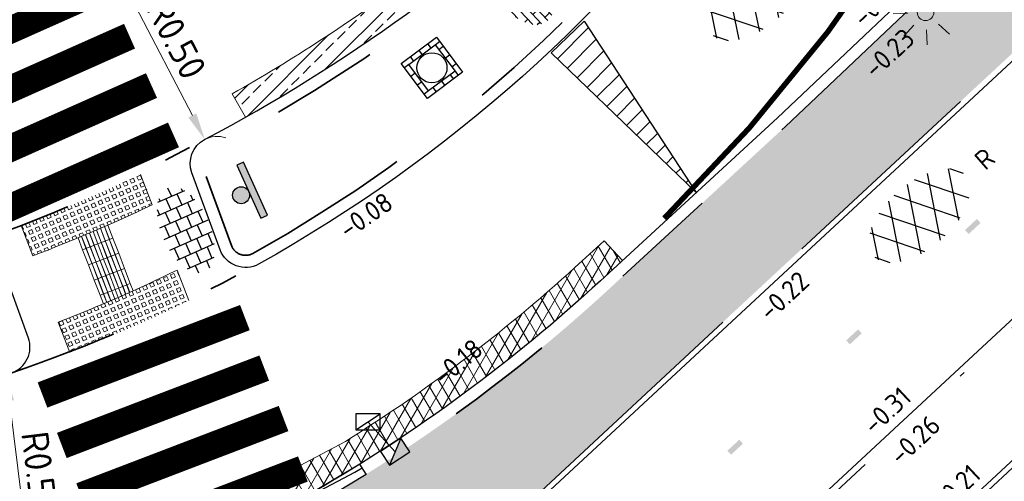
# Model space of a CAD drawing. Header units: metres. Extents: x -1 to 222837, y -2 to 853657.
# Tile 224 of 256: x 111384.61 to 111402.82, y 426501.56 to 426510.11. Entities that reach past the tile are written whole.
import ezdxf
from ezdxf.enums import TextEntityAlignment as Align

# ---------------------------------------------------------------- set-up
doc = ezdxf.new("R2010")
doc.units = ezdxf.units.M
doc.header["$XCLIPFRAME"] = 0
for name, pattern in [('RI-HWA_KOLKAANSLUITING', [4.3, 2.5, -1.8]), ('VH-AMSTELBAND', [30, 16, -4, 0, -2, 2, -2, 0, -4]), ('VH-OPSLUITBAND_100X200', [16, 8, -2, 4, -2]), ('VH-TROTTOIRBAND_130-150', [15, 5, -2, 2, -2, 2, -2]), ('XX-HIDDEN', [4, 2, -2])]:
    doc.linetypes.add(name, pattern=pattern)
for name, color, linetype, lineweight in [('A-TXT-T25', 7, 'Continuous', 25), ('B-ALG_BEstaand asfalt', 8, 'Continuous', 5), ('B-Lichtmast', 8, 'Continuous', 5), ('B-OI-RI-GWA_KOLK-S', 30, 'Continuous', 30), ('B-OI-RI-GWA_RIOOLPUT-S', 30, 'Continuous', 30), ('N-KL-RIOOL-PUTDEKSEL', 10, 'Continuous', 25), ('N-WE-RI-HWA_KOLK-S', 150, 'Continuous', 25), ('N-WE-VH-KANTOPSLUITING_OPSLUITBAND_100X200-G', 150, 'VH-OPSLUITBAND_100X200', 35), ('N-WE-VH-KANTOPSLUITING_OPSLUITBAND_100X200-G VOETPAD', 150, 'VH-OPSLUITBAND_100X200', 35), ('N-WE-VH-KANTOPSLUITING_RIJWIELPADBAND-G', 7, 'Continuous', 25), ('N-WE-VH-KANTOPSLUITING_RWSBAND-G', 210, 'VH-TROTTOIRBAND_130-150', 35), ('N-WE-VH-KANTOPSLUITING_VOORKANT OB 100X200', 7, 'Continuous', 25), ('N-WE-VH-KANTOPSLUITING_VOORKANT RIJWIELPADBAND', 7, 'Continuous', 25), ('N-WE-VH-KANTOPSLUITING_VOORKANT RWS-BAND', 7, 'Continuous', 25), ('N-WE-VH-MATERIAALGRENS-G', 7, 'XX-HIDDEN', 35), ('N-WE-VH-Trottoirband 150x170', 60, 'VH-AMSTELBAND', 35), ('N-WE-VH-VERHARDING_ASFALT-A', 252, 'Continuous', 18), ('N-WE-VH-VERHARDING_ASFALT-S', 7, 'Continuous', 25), ('N-WE-VH-VERHARDING_BETONSTRAATSTEEN-S', 7, 'Continuous', 25), ('N-WE-VH-VERHARDING_TEGEL-S', 7, 'Continuous', 25), ('N-WE-VW-BLINDENGELEIDEROUTE-Geleidetegel_G', 30, 'Continuous', 18), ('N-WE-VW-MARKERING_DWARS_OVERSTEEK_VOETGANGERS-G', 7, 'Continuous', 35), ('N-WE-VW-MARKERING_LANGS_STREEP_DOORGETROKKEN_010-G', 7, 'Continuous', 13), ('Openbaar_verlichtingsobject', 1, 'Continuous', 0), ('SLD-n-wm_wegmarkering', 7, 'Continuous', 25), ('X-XX-AL-HOOGTELABEL-T25', 7, 'Continuous', 25)]:
    doc.layers.add(name, color=color, linetype=linetype, lineweight=lineweight)
for name, color, linetype in [('Bestaande haag', 102, 'Continuous'), ('BORD-ZWART', 7, 'Continuous'), ('N-ONTWERP', 1, 'Continuous'), ('Verkeersbord', 7, 'Continuous'), ('Verloopband', 7, 'Continuous'), ('X-REF', 7, 'Continuous')]:
    doc.layers.add(name, color=color, linetype=linetype)
doc.layers.add('N-WE-RI-HWA_KOLKAANSLUITING-G', color=7, linetype='RI-HWA_KOLKAANSLUITING', lineweight=25, true_color=0x0078f0)
doc.styles.add('NLCS-ISO', font='NLCS-ISO.ttf')
doc.styles.add('NLCS-ISO-ANNOTATIEF-T25', font='NLCS-ISO.ttf', dxfattribs={"height": 2.5})
doc.styles.add('NLCS-ISO-M1000-T25', font='NLCS-ISO.ttf')
doc.dimstyles.new('NLCS-ANNOTATIEF-T25-PIJL', dxfattribs={"dimtxt": 2.5, "dimasz": 2.5, "dimexe": 2, "dimexo": 2, "dimgap": 0.7, "dimtad": 1, "dimzin": 0, "dimdsep": 46, "dimtxsty": 'NLCS-ISO-ANNOTATIEF-T25', "dimcen": 0, "dimdle": 2, "dimclrd": 256, "dimclre": 256, "dimclrt": 256, "dimadec": 5, "dimazin": 0, "dimtfac": 1, "dimtofl": 0, "dimtmove": 1, "dimatfit": 0, "dimfxl": 2, "dimfxlon": 1, "dimtfillclr": 254, "dimtolj": 1, "dimtzin": 0, "dimlwd": 18, "dimlwe": 18, "dimarcsym": 0})
picture_1 = doc.add_image_def('image1.ecw', size_in_pixel=(400001, 250001))
picture_2 = doc.add_image_def('image2.ecw', size_in_pixel=(120000, 80000))

# ---------------------------------------------------------------- blocks, each defined once
blk = doc.blocks.new('30')
at = {"layer": 'SLD-n-wm_wegmarkering'}
blk.add_solid([(-0.15, -0.05), (-0.15, 0.05), (0.15, -0.05), (0.15, 0.05)], dxfattribs=at)
blk = doc.blocks.new('SVH-ASFALT-SO')
at = {"ltscale": 0.1}
for p, q in [((-1.90966580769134, 0.6923617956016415), (0.9476199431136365, 5.64132588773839)), ((0, 0), (3.267551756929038, 5.659565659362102)), ((4.867727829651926, 0.1220502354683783), (1.647185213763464, 5.700193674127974)), ((6.701218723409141, 0.946350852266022), (4.043291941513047, 5.550015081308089)), ((-3.363759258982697, 2.173798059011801), (-1.827884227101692, 4.834011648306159)), ((2.754090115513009, -0.2170218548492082), (-0.4687746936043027, 5.365143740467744)), ((2.175571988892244, -0.2317987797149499), (5.321577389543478, 5.217242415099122)), ((0.3610377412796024, -0.07213355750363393), (-2.305319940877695, 4.546133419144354)), ((4.656575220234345, 0.06542487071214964), (7.070171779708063, 4.245896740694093)), ((7.827971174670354, 2.994758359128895), (7.146137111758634, 4.175729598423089)), ((-2.71961448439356, 1.263712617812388), (-3.454265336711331, 2.536165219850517))]:
    blk.add_line(p, q, dxfattribs=at)
at = {"style": 'NLCS-ISO'}
blk.add_attdef('KLEUR', text='', height=1.8, dxfattribs=at).set_placement((9.485913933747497, 2.74105960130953), align=Align.MIDDLE_LEFT)
at = {"style": 'NLCS-ISO', "flags": 1}
blk.add_attdef('FUNCTIE', text='', height=1.8, dxfattribs=at).set_placement((0.1159930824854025, -3.584775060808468), align=Align.MIDDLE_CENTER)
blk = doc.blocks.new('SVH-TEGEL_300X300_DUN_HALFST-SO')
for p, q in [((-2.999999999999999, -2.520600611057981), (-2.999999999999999, 2.520600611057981)), ((-1.499999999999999, -2.866499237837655), (-1.499999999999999, 2.866499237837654)), ((1.110223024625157e-15, -2.972868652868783), (1.110223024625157e-15, 2.972868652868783)), ((1.500000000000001, -2.866499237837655), (1.500000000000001, 2.866499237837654)), ((3, -2.520600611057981), (3, 2.520600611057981)), ((-4.885117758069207, 1.5), (-4.499999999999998, 1.5)), ((-4.499999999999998, -1.80215890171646), (-4.499999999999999, 1.80215890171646)), ((-3.698147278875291, 2.25), (-2.999999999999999, 2.25)), ((-2.999999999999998, 1.5), (-1.499999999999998, 1.5)), ((-1.499999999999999, 2.25), (0, 2.25)), ((2.220446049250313e-15, 1.5), (1.500000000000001, 1.5)), ((1.5, 2.25), (3, 2.25)), ((3.000000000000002, 1.5), (4.500000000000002, 1.5)), ((4.500000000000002, -1.80215890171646), (4.5, 1.80215890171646)), ((-5.658165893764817, 0), (-4.5, 0)), ((-4.499999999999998, 0.7500000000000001), (-2.999999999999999, 0.7500000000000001)), ((-2.999999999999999, 0), (-1.499999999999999, 0)), ((-1.499999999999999, 0.7500000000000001), (1.110223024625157e-15, 0.7500000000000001)), ((0, 0), (1.500000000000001, 0)), ((1.500000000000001, 0.7500000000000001), (3, 0.7500000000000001)), ((3, 0), (4.500000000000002, 0)), ((4.500000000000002, 0.7500000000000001), (5.47514610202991, 0.7500000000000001)), ((-4.5, -0.7500000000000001), (-3, -0.7500000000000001)), ((-1.5, -0.7500000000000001), (0, -0.7500000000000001)), ((1.499999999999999, -0.7500000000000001), (3, -0.7500000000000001)), ((4.5, -0.7500000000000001), (5.47514610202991, -0.7500000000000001)), ((-4.885117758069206, -1.5), (-4.5, -1.5)), ((-3.69814727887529, -2.25), (-2.999999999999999, -2.25)), ((-2.999999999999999, -1.5), (-1.499999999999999, -1.5)), ((-1.499999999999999, -2.25), (1.110223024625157e-15, -2.25)), ((1.110223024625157e-15, -1.5), (1.500000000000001, -1.5)), ((1.500000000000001, -2.25), (3, -2.25)), ((3, -1.5), (4.500000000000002, -1.5))]:
    blk.add_line(p, q)
at = {"style": 'NLCS-ISO'}
blk.add_attdef('FORMAAT', text='', height=1.8, dxfattribs=at).set_placement((-5.758165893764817, 0), align=Align.MIDDLE_RIGHT)
blk.add_attdef('KLEUR', text='', height=1.8, dxfattribs=at).set_placement((5.57514610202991, 0), align=Align.MIDDLE_LEFT)
at = {"style": 'NLCS-ISO', "flags": 1}
blk.add_attdef('FUNCTIE', text='', height=1.8, dxfattribs=at).set_placement((0.1159930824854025, -3.584775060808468), align=Align.MIDDLE_CENTER)
blk = doc.blocks.new('wiu295a')
at = {"layer": 'BORD-ZWART'}
for points in [[(0.02287663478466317, 0), (1.734723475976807e-18, 0), (0, -0.1796360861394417), (0.02287663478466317, -0.1796360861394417)], [(0.02287663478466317, -0.08981804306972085, 1), (0.07516607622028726, -0.08981804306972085, 1)]]:
    blk.add_hatch(color=256, dxfattribs=at).paths.add_polyline_path(points)
blk.add_lwpolyline([(0.02287663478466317, 0), (0, 0), (0, -0.1796360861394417), (0.02287663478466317, -0.1796360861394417)], close=True, dxfattribs=at)
blk.add_circle((0.04902135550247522, -0.08981804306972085), 0.02614472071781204, dxfattribs=at)
blk = doc.blocks.new('B-SRI-KOLK_TROTTOIR-SO')
at = {"color": 0}
blk.add_line((-1.124999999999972, 0), (1.124999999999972, 1.499999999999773), dxfattribs=at)
blk.add_3dface([(-1.124999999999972, 0), (1.124999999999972, 0), (1.124999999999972, 1.499999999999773), (-1.124999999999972, 1.499999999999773)], dxfattribs=at)
blk = doc.blocks.new('B-SRI-PUT_GWA-SO')
at = {"layer": 'N-KL-RIOOL-PUTDEKSEL'}
for p, q in [((-2.000041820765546, 1.999874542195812), (2.049956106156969, 2.003972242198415)), ((-1.995944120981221, -2.050123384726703), (-2.000041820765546, 1.999874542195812)), ((-1.499536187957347, 1.5003806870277), (-1.50004207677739, 2.000380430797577)), ((-0.949536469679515, 1.500937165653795), (-0.9500423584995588, 2.00093690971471)), ((0.05046301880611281, 1.501948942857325), (0.04995713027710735, 2.00194868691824)), ((1.050462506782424, 1.502960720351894), (1.049956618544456, 2.00296046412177)), ((2.049956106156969, 2.003972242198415), (2.054053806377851, -2.046025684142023)), ((-1.499030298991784, 1.000380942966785), (-1.999030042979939, 0.9998750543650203)), ((-1.499536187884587, 1.500380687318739), (1.550462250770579, 1.503466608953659)), ((-1.496450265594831, -1.549617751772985), (-1.499536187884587, 1.500380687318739)), ((1.550462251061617, 1.503466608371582), (2.050461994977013, 1.503972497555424)), ((1.550462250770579, 1.503466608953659), (1.553548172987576, -1.546531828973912)), ((1.551018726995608, 0.9534668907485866), (2.051018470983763, 0.9539727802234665)), ((-1.498018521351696, 0.0003814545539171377), (-1.998018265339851, -0.0001244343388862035)), ((1.55203050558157, -0.04653259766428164), (2.052030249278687, -0.04602670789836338)), ((-1.497006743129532, -0.9996180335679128), (-1.997006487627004, -1.00012392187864)), ((1.553548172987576, -1.546531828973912), (-1.496450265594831, -1.549617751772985)), ((-1.496450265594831, -1.549617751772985), (-1.495944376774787, -2.049617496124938)), ((-0.4964507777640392, -1.548605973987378), (-0.4959448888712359, -2.048605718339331)), ((0.5035487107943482, -1.547594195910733), (0.5040545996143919, -2.047593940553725)), ((1.553042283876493, -1.046532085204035), (2.053042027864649, -1.046026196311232)), ((1.553548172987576, -1.546531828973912), (1.554054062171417, -2.046531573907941)), ((2.054053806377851, -2.046025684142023), (-1.995944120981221, -2.050123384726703))]:
    blk.add_line(p, q, dxfattribs=at)
blk.add_circle((0.02700599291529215, -0.02307557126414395), 1.392563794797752, dxfattribs=at)
blk = doc.blocks.new('verloopband')
at = {"layer": 'Verloopband', "flags": 128}
blk.add_lwpolyline([(0, 0.07), (1, 0.07), (1, -0.1500000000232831), (0, -0.1500000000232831)], close=True, dxfattribs=at)
blk.add_lwpolyline([(0, -0.1186965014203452), (0.8408326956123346, -0.07123103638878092), (1, -0.07123103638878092)], dxfattribs=at)
blk = doc.blocks.new('N-SRI-KOLK_TROTTOIR-SO')
blk.add_hatch(color=256).paths.add_polyline_path([(1.125000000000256, 1.499999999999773), (-1.124999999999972, 1.499999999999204), (-1.124999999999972, 5.684341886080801e-13)])
blk.add_line((-1.124999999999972, 0), (1.124999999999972, 1.499999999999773))
at = {"flags": 128}
blk.add_lwpolyline([(-1.124999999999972, 0), (1.124999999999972, 0), (1.124999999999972, 1.499999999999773), (-1.124999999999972, 1.499999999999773)], close=True, dxfattribs=at)
blk = doc.blocks.new('bestaand lichtmast')
at = {"layer": 'B-Lichtmast'}
for p, q in [((-0.0772097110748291, 1.622927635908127), (-0.142561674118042, 2.996610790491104)), ((-2.219730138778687, 2.018117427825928), (-1.202178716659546, 1.092987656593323)), ((1.092987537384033, 1.202178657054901), (2.018117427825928, 2.219730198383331)), ((1.622927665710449, 0.0772097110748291), (2.996610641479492, 0.1425617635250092)), ((-2.996610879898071, -0.1425617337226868), (-1.622927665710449, -0.07720968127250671)), ((-2.018117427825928, -2.219730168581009), (-1.092987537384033, -1.202178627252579)), ((0.142561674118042, -2.996610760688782), (0.0772097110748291, -1.622927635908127)), ((1.202178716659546, -1.092987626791), (2.219730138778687, -2.018117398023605))]:
    blk.add_line(p, q, dxfattribs=at)
blk.add_circle((0, 0), 0.7698654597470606, dxfattribs=at)
blk = doc.blocks.new('*D1982')
at = {"layer": 'A-TXT-T25', "linetype": 'Continuous', "lineweight": 18, "transparency": 16777216}
blk.add_line((111386.7554804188, 426510.3578051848), (111387.8042487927, 426508.333333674), dxfattribs=at)
blk.add_arc((111388.2642349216, 426507.4454075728), 0.5, 71.54958881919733, 117.8650903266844, dxfattribs=at)
at = {"layer": 'A-TXT-T25', "transparency": 16777216}
blk.add_solid([(111387.8782426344, 426508.3716658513), (111387.7302549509, 426508.2950014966), (111388.0342418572, 426507.8893706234)], dxfattribs=at)
at = {"layer": 'Defpoints', "color": 0, "transparency": 16777216}
for p in [(111388.0342418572, 426507.8893706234), (111388.2642349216, 426507.4454075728)]:
    blk.add_point(p, dxfattribs=at)
at = {"layer": 'A-TXT-T25', "transparency": 16777216, "insert": (111387.511159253, 426509.746945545), "char_height": 0.5, "attachment_point": 5, "rotation": 297.38621242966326, "style": 'NLCS-ISO-ANNOTATIEF-T25'}
blk.add_mtext('\\A1;R0.50', dxfattribs=at)
blk = doc.blocks.new('*D1983')
at = {"layer": 'A-TXT-T25', "linetype": 'Continuous', "lineweight": 18, "transparency": 16777216}
blk.add_line((111384.6993433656, 426500.789262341), (111384.4222954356, 426503.052367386), dxfattribs=at)
blk.add_arc((111384.3007831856, 426504.0449573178), 0.499999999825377, 231.1427632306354, 288.7379387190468, dxfattribs=at)
at = {"layer": 'A-TXT-T25', "transparency": 16777216}
blk.add_solid([(111384.5050112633, 426503.0624934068), (111384.3395796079, 426503.0422413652), (111384.3615393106, 426503.548662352)], dxfattribs=at)
at = {"layer": 'Defpoints', "color": 0, "transparency": 16777216}
for p in [(111384.3007831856, 426504.0449573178), (111384.3615393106, 426503.548662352)]:
    blk.add_point(p, dxfattribs=at)
at = {"layer": 'A-TXT-T25', "transparency": 16777216, "insert": (111384.9783075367, 426501.720057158), "char_height": 0.5, "attachment_point": 5, "rotation": 276.9793868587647, "style": 'NLCS-ISO-ANNOTATIEF-T25'}
blk.add_mtext('\\A1;R0.50', dxfattribs=at)
blk = doc.blocks.new('BSS wit')
h = blk.add_hatch()
h.set_pattern_fill('AR-BRSTD', color=256, scale=0.009233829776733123, angle=0.1624674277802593, style=0)
h.set_pattern_definition([(0.1624674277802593, (-601.5461458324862, -259.7712112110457), (-0.001773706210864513, 0.62551373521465), []), (90.16246742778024, (-601.5461458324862, -259.7712112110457), (-0.9399270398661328, 0.6228535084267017), [0.6255162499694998, -0.6255162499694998])])
edge = h.paths.add_edge_path()
edge.add_ellipse((-0.03022775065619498, -0.03658207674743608), major_axis=(3.037469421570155, 0.008613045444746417), ratio=0.6810508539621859, start_angle=0, end_angle=360)
edge = h.paths.add_edge_path(flags=16)
edge.add_arc((-0.003769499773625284, 0.07259626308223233), 1.199928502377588, 270.0000000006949, 360)
edge.add_arc((-0.003769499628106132, 0.07259626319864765), 1.199928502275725, 359.9999999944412, 450.0000000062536)
edge.add_arc((-0.003769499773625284, 0.07259626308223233), 1.199928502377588, 89.99999999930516, 180)
edge.add_arc((-0.003769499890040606, 0.072596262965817), 1.199928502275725, 179.9999999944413, 270.0000000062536)
at = {"layer": 'X-XX-AL-HOOGTELABEL-T25', "insert": (-0.8619988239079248, 0.8792535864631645), "char_height": 1.799999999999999, "attachment_point": 1, "style": 'NLCS-ISO-M1000-T25'}
blk.add_mtext_dynamic_manual_height_columns('\\pt3.6;W', width=14.67812013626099, gutter_width=12.5, heights=[0], dxfattribs=at)

msp = doc.modelspace()

# ---------------------------------------------------------------- hatches: boundary and pattern name
at = {"layer": 'Bestaande haag', "transparency": 33554508}
h = msp.add_hatch(dxfattribs=at)
h.set_pattern_fill('AGW-GROND_ZAVEL', color=256, scale=0.7, style=0, pattern_type=2)
h.set_pattern_definition([(0, (111132.639495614, 426799.5666577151), (0.28, 0.14), [0.28, -0.28])])
edge = h.paths.add_edge_path()
edge.add_line((111403.6392594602, 426510.104863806), (111407.7859397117, 426513.9584667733))
edge.add_line((111407.7859397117, 426513.9584667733), (111409.2661106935, 426515.392106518))
edge.add_line((111409.2661106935, 426515.392106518), (111411.0375302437, 426517.2753593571))
edge.add_line((111411.0375302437, 426517.2753593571), (111409.43, 426518.9256666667))
edge.add_line((111409.43, 426518.9256666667), (111406.5278037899, 426515.7477457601))
edge.add_line((111406.5278037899, 426515.7477457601), (111404.5875793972, 426513.7639264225))
edge.add_line((111404.5875793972, 426513.7639264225), (111402.33644873, 426511.5067569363))
edge.add_line((111402.33644873, 426511.5067569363), (111398.7742490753, 426508.1312909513))
edge.add_line((111398.7742490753, 426508.1312909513), (111395.5024063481, 426505.1133231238))
edge.add_arc((111375.012828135, 426527.3265080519), 30.2200000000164, 300.1914671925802, 312.6886316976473, ccw=False)
edge.add_line((111390.210201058, 426501.2058599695), (111391.1754052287, 426498.5219245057))
edge.add_line((111391.1754052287, 426498.5219245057), (111403.6392594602, 426510.104863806))
at = {"layer": 'N-ONTWERP'}
h = msp.add_hatch(dxfattribs=at)
h.set_pattern_fill('LINE', color=256, scale=0.08000000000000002, angle=225.2154325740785)
h.set_pattern_definition([(225.2154325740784, (111353.4091410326, 426611.4302611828), (0.1802791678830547, -0.1789285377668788), [])])
h.paths.add_polyline_path([(111394.439185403, 426509.4950666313), (111395.0504650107, 426510.0755156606), (111397.1204796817, 426506.9051436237)])
at = {"layer": 'N-WE-VH-VERHARDING_ASFALT-A', "transparency": 33554559}
h = msp.add_hatch(dxfattribs=at)
h.set_pattern_fill('AVH-ASFALT_LAAG2-D', color=256, scale=20, style=0, pattern_type=2)
h.set_pattern_definition([(45, (107770.7087578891, 433861.1106310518), (-0.2828427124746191, 0.2828427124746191), []), (45, (107770.9487578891, 433861.1106310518), (-0.2828427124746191, 0.2828427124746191), [0.2, -0.1])])
edge = h.paths.add_edge_path()
edge.add_line((111400.5345724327, 426519.906407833), (111405.6401856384, 426528.52678975))
edge.add_line((111405.6401856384, 426528.52678975), (111405.2122783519, 426528.7871480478))
edge.add_line((111405.2122783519, 426528.7871480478), (111401.919, 426523.326))
edge.add_line((111401.919, 426523.326), (111396.55, 426516.076))
edge.add_line((111396.55, 426516.076), (111393.649, 426512.672))
edge.add_line((111393.649, 426512.672), (111391.7782627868, 426510.8390684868))
edge.add_arc((111373.1447859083, 426535.9592842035), 31.27669576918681, 299.4867545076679, 306.5669953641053, ccw=False)
edge.add_line((111388.5398742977, 426508.7338741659), (111388.7974424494, 426508.3066225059))
edge.add_arc((111373.3274161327, 426535.6977612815), 31.45784795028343, 299.4569859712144, 329.8686165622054)
h = msp.add_hatch(dxfattribs=at)
h.set_pattern_fill('AVH-ASFALT', color=256, style=0, pattern_type=2)
h.set_pattern_definition([(59.99999999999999, (107770.7087578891, 433861.1106310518), (-0.1732050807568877, 0.1), []), (120, (107770.7087578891, 433861.1106310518), (-0.1732050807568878, -0.09999999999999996), [])])
h.paths.add_polyline_path([(111387.9633044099, 426500.8093892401, -0.01845977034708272), (111386.2451985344, 426500.0486075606, -0.002745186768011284), (111385.9449964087, 426499.9269150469, 0.02054303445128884), (111384.7828866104, 426499.4069506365), (111384.930900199, 426498.9218538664, -0.02193747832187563), (111386.1302873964, 426499.4625151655, 0.002746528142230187), (111386.4357265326, 426499.5863315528, 0.03883624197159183), (111390.0466020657, 426501.3652746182), (111390.9028461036, 426501.881846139), (111390.9035049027, 426501.8807541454, 0.04673975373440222), (111395.3532433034, 426505.2750339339), (111395.7574229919, 426505.647851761), (111395.4184160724, 426506.0153763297), (111395.0142363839, 426505.6425585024, -0.04677839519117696), (111390.6348010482, 426502.3024403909), (111389.878, 426501.901), (111389.2397636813, 426501.5440946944), (111388.6044895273, 426501.1819431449)])
at = {"layer": 'N-WE-VW-BLINDENGELEIDEROUTE-Geleidetegel_G', "transparency": 33554585}
h = msp.add_hatch(dxfattribs=at)
h.set_pattern_fill('AVH-GRASBETONSTEEN_02-SO', color=256, scale=0.5000000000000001, angle=68, pattern_type=2)
h.set_pattern_definition([(113, (0.01617386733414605, -0.04194773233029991), (-0.1288706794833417, -0.05470235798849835), [0.07, -0.07]), (203, (0.01617386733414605, -0.04194773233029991), (0.05470235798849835, -0.1288706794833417), [0.07, -0.07]), (113, (-0.04826085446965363, -0.0692986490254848), (-0.1288706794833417, -0.05470235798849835), [0.07, -0.07]), (203, (-0.01117704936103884, 0.02248698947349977), (0.05470235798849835, -0.1288706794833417), [0.07, -0.07])])
h.paths.add_polyline_path([(111387.0628304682, 426506.6797009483), (111386.8473059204, 426507.2430342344, -0.01905555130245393), (111384.6404685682, 426506.2947171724), (111384.8548665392, 426505.7343285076, 0.01864976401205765)])
h = msp.add_hatch(dxfattribs=at)
h.set_pattern_fill('AVH-GRASBETONSTEEN_02-SO', color=256, scale=0.5000000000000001, angle=68, pattern_type=2)
h.set_pattern_definition([(113, (0, 0), (-0.1288706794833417, -0.05470235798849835), [0.07, -0.07]), (203, (0, 0), (0.05470235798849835, -0.1288706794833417), [0.07, -0.07]), (113, (-0.06443472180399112, -0.02735091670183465), (-0.1288706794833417, -0.05470235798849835), [0.07, -0.07]), (203, (-0.02735091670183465, 0.0644347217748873), (0.05470235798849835, -0.1288706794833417), [0.07, -0.07])])
h.paths.add_polyline_path([(111387.7404445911, 426504.9087809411), (111387.5249445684, 426505.472050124, -0.02270465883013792), (111385.3234640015, 426504.5097316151), (111385.5378615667, 426503.9493440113, 0.0220771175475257)])

# ---------------------------------------------------------------- linework, layer by layer
at = {"layer": 'B-ALG_BEstaand asfalt', "flags": 128}
for points in [[(111405.6374367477, 426528.5353385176), (111405.2122783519, 426528.7871480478), (111402.2257837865, 426523.7430352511), (111396.5504156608, 426516.0765510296), (111393.649, 426512.672), (111391.7782627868, 426510.8390684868, -0.03090321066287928), (111388.5398742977, 426508.7338741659), (111388.7895712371, 426508.3006866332)], [(111384.930900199, 426498.9218538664), (111384.7828866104, 426499.4069506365, -0.02054303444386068), (111385.9449964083, 426499.9269150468, 0.002745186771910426), (111386.2451985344, 426500.0486075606, 0.01845977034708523), (111387.9633044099, 426500.8093892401), (111388.6044895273, 426501.1819431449), (111389.2397636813, 426501.5440946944), (111389.878, 426501.901), (111390.6348010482, 426502.3024403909, 0.04677839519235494), (111395.014236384, 426505.6425585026), (111395.4184160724, 426506.0153763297), (111395.7574229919, 426505.647851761)]]:
    msp.add_lwpolyline(points, format="xyb", dxfattribs=at)
at = {"layer": 'N-ONTWERP', "flags": 128}
for points in [[(111394.439185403, 426509.4950666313), (111395.0504650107, 426510.0755156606), (111397.1204796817, 426506.9051436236)], [(111397.1204796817, 426506.9051436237), (111394.439185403, 426509.4950666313)]]:
    msp.add_lwpolyline(points, dxfattribs=at)
at = {"layer": 'N-WE-RI-HWA_KOLKAANSLUITING-G', "elevation": -0.159, "flags": 128}
msp.add_lwpolyline([(111391.052, 426502.6640000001), (111391.5545369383, 426502.1105898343)], dxfattribs=at)
at = {"layer": 'N-WE-VH-KANTOPSLUITING_OPSLUITBAND_100X200-G', "flags": 128}
msp.add_lwpolyline([(111371.589, 426472.061), (111376.0848195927, 426476.4473362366), (111376.0848195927, 426476.4473362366), (111376.1282536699, 426476.4896864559, -0.06169639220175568), (111380.1297565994, 426479.5457017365, 0.2293279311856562), (111384.7521489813, 426486.4351971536, -0.2795806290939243), (111385.3955216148, 426487.2221824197, 0.1024953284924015), (111390.7816724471, 426490.4838651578), (111411.6117347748, 426509.8417092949, 0.04302701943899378), (111418.0148218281, 426516.9106398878)], format="xyb", dxfattribs=at)
at = {"layer": 'N-WE-VH-KANTOPSLUITING_OPSLUITBAND_100X200-G VOETPAD', "flags": 128}
for points in [[(111378.2053749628, 426491.5687446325, 0.02811814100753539), (111382.197454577, 426492.1527800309, 0.1332353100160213), (111386.9561963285, 426494.6009190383), (111407.7859397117, 426513.9584667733, 0.07405251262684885), (111416.9626837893, 426525.4425977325), (111424.4685499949, 426538.3610849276, 0.01882354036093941), (111426.2318467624, 426541.6772842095), (111432.3038046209, 426554.2132634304, -0.08403804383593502), (111449.7475685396, 426578.7125557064), (111454.1383772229, 426583.0943679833, -0.05611869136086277), (111472.2769044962, 426597.5313236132), (111474.1568117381, 426598.7575621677), (111479.0400530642, 426601.7052419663), (111482.4035699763, 426603.622713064), (111485.8825210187, 426605.4826336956), (111489.8328942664, 426607.3731392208), (111504.0251364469, 426612.6590198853), (111504.5250407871, 426612.8607035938)], [(111371.5560884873, 426472.0075181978), (111376.1282536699, 426476.4896864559, -0.0616963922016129), (111380.1297565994, 426479.5457017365, 0.2293279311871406), (111384.7521489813, 426486.4351971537, -0.2795806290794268), (111385.3955216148, 426487.2221824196, 0.1024953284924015), (111390.7816724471, 426490.4838651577), (111411.6117347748, 426509.8417092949, 0.04384523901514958), (111418.1243491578, 426517.0552016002, 0.04384523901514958)]]:
    msp.add_lwpolyline(points, format="xyb", dxfattribs=at)
at = {"layer": 'N-WE-VH-KANTOPSLUITING_RIJWIELPADBAND-G', "ltscale": 0.6, "flags": 128}
msp.add_lwpolyline([(111371.4860841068, 426472.078928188), (111376.0582492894, 426476.5610964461, -0.06169639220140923), (111380.0792908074, 426479.6320336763, 0.2293279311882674), (111384.6531286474, 426486.4491604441, -0.2795806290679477), (111385.3621515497, 426487.316450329, 0.1024953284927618), (111390.7135978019, 426490.5571170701), (111411.5436601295, 426509.9149612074, 0.04384523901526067), (111418.0445442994, 426517.1154609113, 0.04384523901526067)], format="xyb", dxfattribs=at)
at = {"layer": 'N-WE-VH-KANTOPSLUITING_RWSBAND-G', "flags": 128}
msp.add_lwpolyline([(111415.2692672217, 426544.3431287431, -1.082260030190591), (111415.7424940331, 426544.0628496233), (111397.7194909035, 426513.6325831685, -0.1105553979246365), (111388.9211385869, 426505.7798263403, -0.4609116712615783), (111388.5290929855, 426505.9253059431), (111388.0060668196, 426507.3506751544, -0.3753030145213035), (111388.1357023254, 426507.6885214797, 0.1405485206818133), (111400.7286703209, 426519.7926010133)], format="xyb", close=True, dxfattribs=at)
msp.add_lwpolyline([(111402.33644873, 426511.5067569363), (111398.7742490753, 426508.1312909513), (111395.502406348, 426505.1133231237, -0.04676766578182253), (111391.0171808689, 426501.6923688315, -0.04676766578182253)], format="xyb", dxfattribs=at)
at = {"layer": 'N-WE-VH-KANTOPSLUITING_VOORKANT OB 100X200', "flags": 128}
msp.add_lwpolyline([(111378.1562677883, 426491.4640097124, 0.02852584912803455), (111382.2178949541, 426492.054890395, 0.1332568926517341), (111387.0239520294, 426494.5273707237), (111407.8540143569, 426513.8852148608, 0.07405251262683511), (111417.0491487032, 426525.3923601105), (111424.5550149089, 426538.3108473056, 0.01882354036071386), (111426.3218453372, 426541.6336922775), (111432.3938031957, 426554.1696714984, -0.08403804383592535), (111449.8182066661, 426578.6417725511), (111454.2090153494, 426583.0235848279, -0.05612085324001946), (111472.3307902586, 426597.4470791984), (111474.2099836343, 426598.6728521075), (111479.0906627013, 426601.618985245), (111482.4519152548, 426603.5351654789), (111485.9277009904, 426605.3933938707), (111489.8720083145, 426607.2809964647), (111504.0600390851, 426612.5653085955), (111504.5068558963, 426612.7496655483)], format="xyb", dxfattribs=at)
at = {"layer": 'N-WE-VH-KANTOPSLUITING_VOORKANT RIJWIELPADBAND', "flags": 128}
msp.add_lwpolyline([(111393.1345271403, 426495.4280329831), (111410.2366269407, 426511.321397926, 0.0740525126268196), (111420.0754206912, 426523.6340433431), (111427.5812868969, 426536.5525305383, 0.01882354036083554), (111429.4717954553, 426540.1079746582), (111435.5437533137, 426552.6439538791, -0.08403804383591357), (111452.2905410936, 426576.164362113), (111456.6813497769, 426580.5461743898, -0.05619855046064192), (111474.2165605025, 426594.4983737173), (111476.071, 426595.708), (111480.862, 426598.6), (111484.144, 426600.471), (111487.509, 426602.27), (111491.241, 426604.056), (111505.7683929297, 426609.4667070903)], format="xyb", dxfattribs=at)
at = {"layer": 'N-WE-VH-KANTOPSLUITING_VOORKANT RWS-BAND', "flags": 128}
for points in [[(111415.0718160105, 426544.4512737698, -1.060386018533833), (111415.9322283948, 426543.9416753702), (111397.9080922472, 426513.5094959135, -0.1106468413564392), (111389.0306747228, 426505.583289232, -0.4609116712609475), (111388.3178645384, 426505.8477976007), (111387.7948383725, 426507.273166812, -0.3753030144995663), (111388.0305392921, 426507.887432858, 0.1405565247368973), (111400.5345724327, 426519.906407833)], [(111380.5380504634, 426503.5490992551, 0.4142135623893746), (111381.7365818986, 426502.7984179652, 0.02530509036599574), (111384.4614032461, 426503.5714584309, 0.4195492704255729), (111384.7712834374, 426504.2141598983), (111384.2635869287, 426505.6259074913, 0.4085918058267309), (111383.6329634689, 426505.9303720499, -0.0250426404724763), (111381.176769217, 426505.2349338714, 0.4142135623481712), (111380.4260879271, 426504.0364024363)]]:
    msp.add_lwpolyline(points, format="xyb", close=True, dxfattribs=at)
msp.add_lwpolyline([(111402.1851271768, 426511.6664497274), (111398.624, 426508.2920000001), (111395.3532433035, 426505.2750339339, -0.05509513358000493), (111390.0466020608, 426501.3652746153)], format="xyb", dxfattribs=at)
at = {"layer": 'N-WE-VH-MATERIAALGRENS-G'}
for centre, radius, start, end in [((111375.4666802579, 426530.0873953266), 25.49999911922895, 288.6778274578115, 298.8045830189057), ((111375.4679192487, 426530.0848481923), 27.99716844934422, 288.746556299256, 297.9931560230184)]:
    msp.add_arc(centre, radius, start, end, dxfattribs=at)
at = {"layer": 'N-WE-VH-Trottoirband 150x170', "ltscale": 0.6, "flags": 128}
msp.add_lwpolyline([(111393.2162167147, 426495.340130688), (111410.318316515, 426511.233495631, 0.07405251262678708), (111420.1791785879, 426523.5737581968), (111427.6850447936, 426536.492245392, 0.01882354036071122), (111429.579793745, 426540.0556643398), (111435.6517516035, 426552.5916435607, -0.0840380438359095), (111452.3753068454, 426576.0794223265), (111456.7661155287, 426580.4612346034, -0.05620128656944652), (111474.281207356, 426594.397269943), (111476.1348062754, 426595.6063479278), (111480.9227315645, 426598.4964919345), (111484.2020143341, 426600.3659428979), (111487.563215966, 426602.1629122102), (111491.2879368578, 426603.9454286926), (111505.809671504, 426609.3540283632)], format="xyb", dxfattribs=at)
at = {"layer": 'N-WE-VW-BLINDENGELEIDEROUTE-Geleidetegel_G', "transparency": 33554585, "flags": 128}
for points in [[(111384.6404687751, 426506.2947166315), (111384.8548665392, 426505.7343285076, 0.01864976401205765), (111387.0628304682, 426506.6797009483), (111386.847793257, 426507.2417604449)], [(111387.7402339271, 426504.90933157), (111387.5249445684, 426505.472050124, -0.02270465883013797), (111385.3234640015, 426504.5097316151), (111385.5378615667, 426503.9493440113)]]:
    msp.add_lwpolyline(points, format="xyb", dxfattribs=at)
for points in [[(111385.9667414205, 426506.18603073), (111386.0550031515, 426505.9554065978), (111386.3351854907, 426506.0626346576), (111386.2422384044, 426506.3055014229)], [(111386.0292751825, 426506.2128813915), (111386.1156517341, 426505.9871831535), (111386.1193874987, 426505.988612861), (111386.0329520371, 426506.214465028)], [(111386.1027784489, 426506.244642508), (111386.1903670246, 426506.0157773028), (111386.1941027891, 426506.0172070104), (111386.1064517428, 426506.2462354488)], [(111386.1762104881, 426506.2765897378), (111386.2650823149, 426506.0443714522), (111386.2688180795, 426506.0458011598), (111386.17988022, 426506.2781919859)], [(111385.6907926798, 426506.0694049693), (111385.7748208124, 426505.8481785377), (111386.0550031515, 426505.9554065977), (111385.9667414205, 426506.18603073)], [(111385.7530039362, 426506.0954338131), (111385.8354693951, 426505.8799550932), (111385.8392051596, 426505.8813848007), (111385.7566941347, 426506.0969825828)], [(111385.8267741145, 426506.1264975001), (111385.9101846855, 426505.9085492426), (111385.9139204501, 426505.9099789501), (111385.8304607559, 426506.1280555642)], [(111385.9004731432, 426506.1577470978), (111385.9848999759, 426505.937143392), (111385.9886357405, 426505.9385730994), (111385.9041562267, 426506.1593144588)], [(111386.4999114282, 426504.9943200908), (111386.446790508, 426505.133122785), (111386.4430547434, 426505.1316930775), (111386.4962460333, 426504.9927065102)], [(111386.5731737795, 426505.0267107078), (111386.5215057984, 426505.1617169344), (111386.5177700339, 426505.160287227), (111386.5695127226, 426505.0250857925)], [(111386.6463493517, 426505.0593280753), (111386.5962210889, 426505.1903110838), (111386.5924853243, 426505.1888813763), (111386.6426926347, 426505.0576918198)], [(111386.2244053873, 426504.8748730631), (111386.1666081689, 426505.0258947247), (111386.1628724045, 426505.0244650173), (111386.2207237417, 426504.8733019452)], [(111386.2979928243, 426504.9064142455), (111386.2413234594, 426505.0544888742), (111386.2375876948, 426505.0530591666), (111386.2943155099, 426504.9048318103)], [(111386.3714936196, 426504.9381818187), (111386.3160387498, 426505.0830830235), (111386.3123029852, 426505.0816533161), (111386.367820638, 426504.9365880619)]]:
    msp.add_lwpolyline(points, dxfattribs=at)
for points in [[(111386.1622312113, 426505.6752242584), (111386.4424135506, 426505.7824523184), (111386.3351854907, 426506.0626346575), (111386.0550031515, 426505.9554065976), (111386.1622312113, 426505.6752242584)], [(111386.1622312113, 426505.6752242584), (111386.4424135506, 426505.7824523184), (111386.3351854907, 426506.0626346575), (111386.0550031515, 426505.9554065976), (111386.1622312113, 426505.6752242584)], [(111386.2745369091, 426506.0308581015), (111386.2708011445, 426506.029428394), (111386.3723103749, 426505.764189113), (111386.3760461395, 426505.7656188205)], [(111385.8820488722, 426505.5679961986), (111386.1622312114, 426505.6752242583), (111386.0550031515, 426505.9554065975), (111385.7748208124, 426505.8481785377), (111385.8820488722, 426505.5679961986)], [(111385.8449239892, 426505.8664417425), (111385.8411882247, 426505.865012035), (111385.942697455, 426505.599772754), (111385.9464332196, 426505.6012024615)], [(111385.9196392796, 426505.8950358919), (111385.915903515, 426505.8936061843), (111386.0174127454, 426505.6283669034), (111386.02114851, 426505.6297966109)], [(111385.9943545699, 426505.9236300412), (111385.9906188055, 426505.9222003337), (111386.0921280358, 426505.6569610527), (111386.0958638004, 426505.6583907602)], [(111386.1251063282, 426505.9736698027), (111386.1213705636, 426505.9722400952), (111386.222879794, 426505.7070008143), (111386.2266155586, 426505.7084305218)], [(111386.1998216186, 426506.0022639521), (111386.1960858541, 426506.0008342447), (111386.2975950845, 426505.7355949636), (111386.301330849, 426505.7370246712)], [(111385.9892769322, 426505.2878138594), (111386.2694592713, 426505.3950419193), (111386.1622312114, 426505.6752242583), (111385.8820488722, 426505.5679961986), (111385.9892769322, 426505.2878138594)], [(111385.9892769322, 426505.2878138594), (111386.2694592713, 426505.3950419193), (111386.1622312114, 426505.6752242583), (111385.8820488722, 426505.5679961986), (111385.9892769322, 426505.2878138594)], [(111386.2694592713, 426505.3950419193), (111386.5496416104, 426505.5022699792), (111386.4424135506, 426505.7824523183), (111386.1622312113, 426505.6752242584), (111386.2694592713, 426505.3950419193)], [(111386.2323343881, 426505.6934874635), (111386.2285986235, 426505.692057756), (111386.3301078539, 426505.4268184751), (111386.3338436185, 426505.4282481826)], [(111386.3070496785, 426505.7220816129), (111386.303313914, 426505.7206519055), (111386.4048231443, 426505.4554126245), (111386.4085589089, 426505.456842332)], [(111386.3817649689, 426505.7506757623), (111386.3780292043, 426505.7492460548), (111386.4795384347, 426505.4840067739), (111386.4832741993, 426505.4854364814)], [(111385.952152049, 426505.5862594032), (111385.9484162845, 426505.5848296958), (111386.0499255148, 426505.3195904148), (111386.0536612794, 426505.3210201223)], [(111386.0268673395, 426505.6148535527), (111386.0231315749, 426505.6134238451), (111386.1246408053, 426505.3481845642), (111386.1283765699, 426505.3496142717)], [(111386.1015826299, 426505.6434477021), (111386.0978468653, 426505.6420179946), (111386.1993560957, 426505.3767787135), (111386.2030918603, 426505.3782084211)], [(111386.3766873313, 426505.1148595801), (111386.6568696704, 426505.2220876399), (111386.5496416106, 426505.502269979), (111386.2694592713, 426505.3950419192), (111386.3766873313, 426505.1148595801)], [(111386.4889930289, 426505.4704934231), (111386.4852572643, 426505.4690637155), (111386.5867664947, 426505.2038244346), (111386.5905022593, 426505.2052541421)], [(111386.0965049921, 426505.0076315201), (111386.3766873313, 426505.11485958), (111386.2694592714, 426505.3950419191), (111385.9892769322, 426505.2878138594), (111386.0965049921, 426505.0076315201)], [(111386.0965049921, 426505.0076315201), (111386.3766873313, 426505.11485958), (111386.2694592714, 426505.3950419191), (111385.9892769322, 426505.2878138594), (111386.0965049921, 426505.0076315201)], [(111386.059380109, 426505.306077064), (111386.0556443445, 426505.3046473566), (111386.1571535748, 426505.0394080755), (111386.1608893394, 426505.040837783)], [(111386.1340953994, 426505.3346712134), (111386.1303596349, 426505.3332415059), (111386.2318688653, 426505.068002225), (111386.2356046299, 426505.0694319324)], [(111386.2088106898, 426505.3632653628), (111386.2050749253, 426505.3618356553), (111386.3065841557, 426505.0965963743), (111386.3103199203, 426505.0980260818)], [(111386.339562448, 426505.4133051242), (111386.3358266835, 426505.4118754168), (111386.4373359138, 426505.1466361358), (111386.4410716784, 426505.1480658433)], [(111386.4142777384, 426505.4418992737), (111386.410541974, 426505.4404695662), (111386.5120512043, 426505.1752302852), (111386.5157869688, 426505.1766599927)], [(111386.1581026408, 426504.8466794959), (111386.4339011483, 426504.9653623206), (111386.3766873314, 426505.1148595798), (111386.0965049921, 426505.0076315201), (111386.1581026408, 426504.8466794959)], [(111386.4339011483, 426504.9653623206), (111386.7084803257, 426505.0872312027), (111386.6568696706, 426505.2220876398), (111386.3766873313, 426505.1148595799), (111386.4339011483, 426504.9653623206)]]:
    msp.add_lwpolyline(points, close=True, dxfattribs=at)
at = {"layer": 'N-WE-VW-MARKERING_DWARS_OVERSTEEK_VOETGANGERS-G', "flags": 128}
for points, const_width in [([(111382.5731949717, 426509.0838334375), (111386.2352519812, 426510.7143428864)], 0.4999999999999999), ([(111382.9799434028, 426508.1702932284), (111386.6420004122, 426509.8008026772)], 0.4999999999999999), ([(111383.3866918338, 426507.2567530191), (111387.0487488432, 426508.8872624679)], 0.4999999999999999), ([(111383.7934402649, 426506.3432128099), (111387.4554972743, 426507.9737222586)], 0.4999999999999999), ([(111385.0324859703, 426503.1597638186), (111388.7763229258, 426504.592560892)], 0.4999999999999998), ([(111385.3899128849, 426502.2258227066), (111389.1337498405, 426503.65861978)], 0.4999999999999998), ([(111385.7473397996, 426501.2918815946), (111389.4911767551, 426502.7246786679)], 0.4999999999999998)]:
    msp.add_lwpolyline(points, dxfattribs=dict(at, const_width=const_width))
msp.add_lwpolyline([(111386.1047667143, 426500.3579404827, 0.4999999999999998, 0.4999999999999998, 0), (111389.8486036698, 426501.790737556, 0, 0, 0)], format="xyseb", dxfattribs=at)
at = {"layer": 'N-WE-VW-MARKERING_LANGS_STREEP_DOORGETROKKEN_010-G', "const_width": 0.1, "flags": 128}
msp.add_lwpolyline([(111396.531069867, 426506.4295959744, 0.05302314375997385), (111400.8776784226, 426511.753250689)], format="xyb", dxfattribs=at)

# ---------------------------------------------------------------- block references
at = {"layer": 'B-OI-RI-GWA_KOLK-S', "xscale": 0.1999999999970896, "yscale": 0.1999999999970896, "zscale": 0.1999999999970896}
msp.add_blockref('B-SRI-KOLK_TROTTOIR-SO', (111391.052, 426502.5140000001, -0.159), dxfattribs=at)
msp.add_blockref('B-SRI-KOLK_TROTTOIR-SO', (111391.052, 426502.5140000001, -0.159), dxfattribs=at)
at = {"layer": 'B-OI-RI-GWA_RIOOLPUT-S', "xscale": 0.1999999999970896, "yscale": 0.1999999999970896, "zscale": 0.1999999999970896, "rotation": 306.6590049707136}
msp.add_blockref('B-SRI-PUT_GWA-SO', (111392.2358786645, 426509.2224732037, 0.048), dxfattribs=at)
at = {"layer": 'N-WE-RI-HWA_KOLK-S', "xscale": 0.1999999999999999, "yscale": 0.1999999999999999, "zscale": 0.1999999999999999, "rotation": 213.4101347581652}
msp.add_blockref('N-SRI-KOLK_TROTTOIR-SO', (111391.4719426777, 426502.2358024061), dxfattribs=at)
at = {"layer": 'N-WE-VH-VERHARDING_ASFALT-S', "xscale": 0.2, "yscale": 0.2, "zscale": 0.2, "rotation": 41.69832273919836}
msp.add_blockref('SVH-ASFALT-SO', (111398.2973718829, 426509.8884706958), dxfattribs=at)
at = {"layer": 'N-WE-VH-VERHARDING_ASFALT-S', "xscale": 0.2, "yscale": 0.2, "zscale": 0.2, "rotation": 41.19645628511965}
msp.add_blockref('SVH-ASFALT-SO', (111401.2861782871, 426505.7751612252, -6.402370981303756), dxfattribs=at).add_auto_attribs({'KLEUR': 'R'})
at = {"layer": 'N-WE-VH-VERHARDING_BETONSTRAATSTEEN-S', "color": 1, "xscale": 0.1999999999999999, "yscale": 0.1999999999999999, "zscale": 0.1999999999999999, "rotation": 313.1773778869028}
msp.add_blockref('BSS wit', (111393.9817802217, 426510.5410747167), dxfattribs=at)
at = {"layer": 'N-WE-VH-VERHARDING_TEGEL-S', "xscale": 0.15, "yscale": 0.15, "zscale": 0.15, "rotation": 293.853060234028}
msp.add_blockref('SVH-TEGEL_300X300_DUN_HALFST-SO', (111387.6884950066, 426506.2197968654), dxfattribs=at)
at = {"layer": 'Openbaar_verlichtingsobject', "color": 1, "lineweight": 13, "xscale": 0.2, "yscale": 0.2, "zscale": 0.2}
msp.add_blockref('bestaand lichtmast', (111401.364852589, 426510.24225498), dxfattribs=at)
at = {"layer": 'SLD-n-wm_wegmarkering', "rotation": 42.90200104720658}
for p in [(111402.2390005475, 426506.2780404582), (111400.0414431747, 426504.2358011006), (111397.8438858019, 426502.1935617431)]:
    msp.add_blockref('30', p, dxfattribs=at)
at = {"layer": 'Verkeersbord', "xscale": 5.999999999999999, "yscale": 5.999999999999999, "zscale": 0.8724086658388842, "rotation": 204.4493491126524}
msp.add_blockref('wiu295a', (111389.1964657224, 426506.4882431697), dxfattribs=at)
at = {"layer": 'Verloopband', "xscale": -1, "rotation": 211.1025557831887}
msp.add_blockref('verloopband', (111390.1240877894, 426501.2368380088), dxfattribs=at)

# ---------------------------------------------------------------- texts
at = {"layer": 'X-XX-AL-HOOGTELABEL-T25', "char_height": 0.3599999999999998, "attachment_point": 1, "style": 'NLCS-ISO-M1000-T25'}
for s, insert, rotation in [('-0.33', (111399.9778021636, 426510.2113568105), 42.913388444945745), ('-0.23', (111400.1851273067, 426509.2616096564, -0.2540995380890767), 42.913388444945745), ('-0.08', (111390.4730702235, 426506.3251425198), 34.84419358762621), ('-0.22', (111398.2408087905, 426504.7688500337, -0.08049999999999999), 43.11158748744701), ('-0.18', (111392.213857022, 426503.5880552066, 0.01728919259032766), 39.79632862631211), ('-0.31', (111400.1668006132, 426502.6681566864), 43.11158748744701), ('-0.26', (111400.6583623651, 426502.1007680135), 43.11158748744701), ('-0.21', (111401.4565240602, 426501.2387424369), 43.11158748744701)]:
    msp.add_mtext_dynamic_manual_height_columns(s, width=2.935624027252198, gutter_width=2.5, heights=[0], dxfattribs=dict(at, insert=insert, rotation=rotation))

# ---------------------------------------------------------------- dimensions: what is measured, and where the dimension line sits
at = {"layer": 'A-TXT-T25'}
for center, mpoint, picture, middle in [((111388.2642349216, 426507.4454075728, -0.1), (111388.0342418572, 426507.8893706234, -0.1), '*D1982', (111387.511159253, 426509.746945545, -0.1)), ((111384.3007831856, 426504.0449573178, -0.1), (111384.3615393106, 426503.548662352, -0.1), '*D1983', (111384.9783075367, 426501.720057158, -0.1))]:
    dim = msp.add_radius_dim(center=center, mpoint=mpoint, dimstyle='NLCS-ANNOTATIEF-T25-PIJL', dxfattribs=at)
    dim.commit()
    dim.dimension.update_dxf_attribs({"geometry": picture, "text_midpoint": middle})

# ---------------------------------------------------------------- pictures from other files: only their frames are drawn
at = {"layer": 'X-REF'}
image = msp.add_image(picture_1, insert=(100000.0001220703, 424999.9000854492), size_in_units=(39999.999999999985, 25000.03749990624), dxfattribs=at)
image.set_boundary_path([(93497.82547057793, 208977.5368132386), (156894.5072804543, 250000.5)])
image = msp.add_image(picture_2, insert=(109499.5231476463, 424999.9595134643), size_in_units=(6001.861758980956, 4001.241172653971), dxfattribs=at)
image.dxf.flags = 7

doc.saveas('drawing.dxf')
